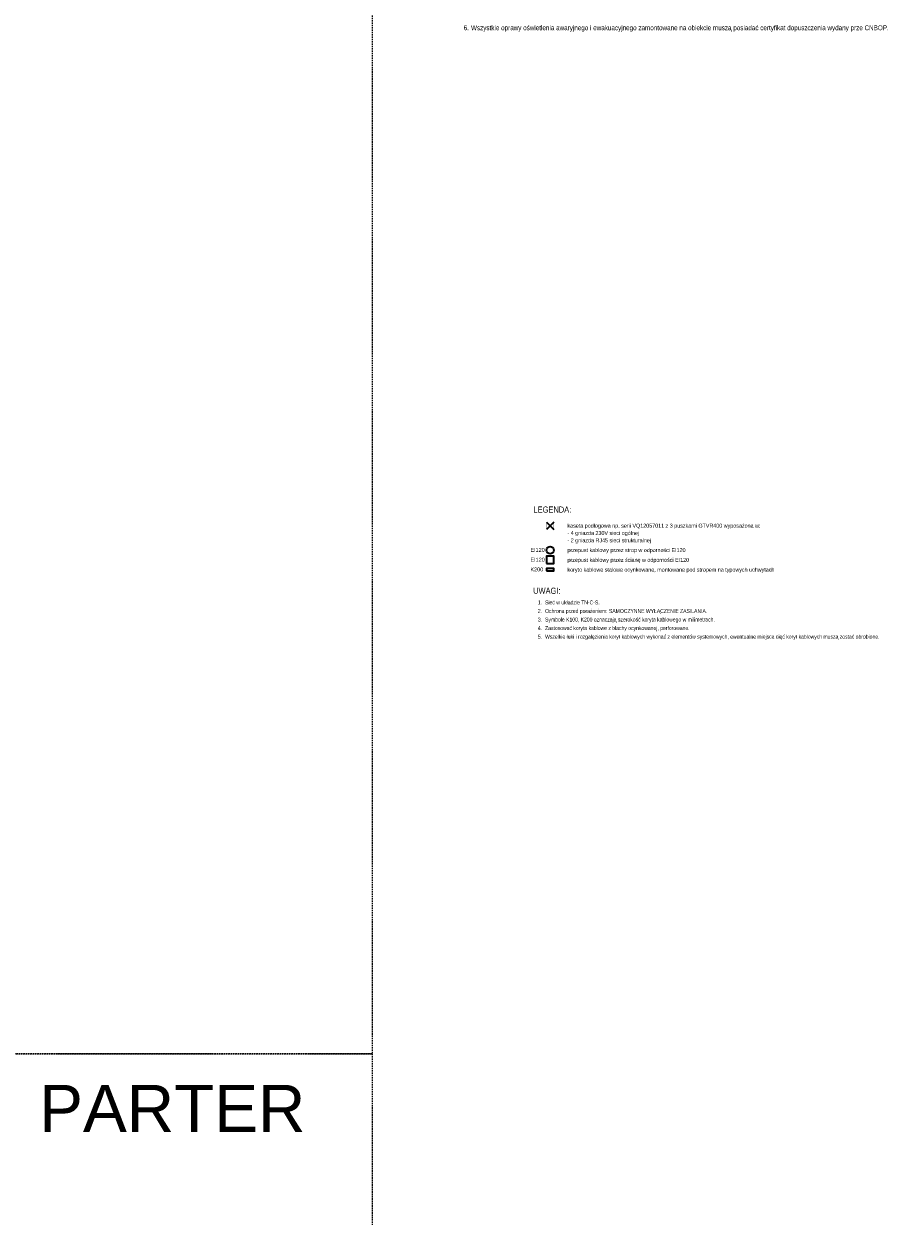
# Model space of a CAD drawing. Header units: millimetres. Extents: x 167773 to 185035, y -114105 to -66770.
# Tile 110 of 114: x 181350 to 184932, y -89769 to -84892. Entities that reach past the tile are written whole.
import ezdxf
from ezdxf.enums import TextEntityAlignment as Align

# ---------------------------------------------------------------- set-up
doc = ezdxf.new("R2010")
doc.units = ezdxf.units.MM
doc.linetypes.add('HIDDEN', pattern=[9.525, 6.35, -3.175])
doc.layers.get('0').update_dxf_attribs({"lineweight": 9})
for name, color, linetype, lineweight in [('a-op_text', 7, 'Continuous', 9), ('El-koryta_puszki', 1, 'Continuous', 35), ('El_gniazda', 144, 'Continuous', 35)]:
    doc.layers.add(name, color=color, linetype=linetype, lineweight=lineweight)
doc.layers.add('x-revclouds', color=190, linetype='HIDDEN', lineweight=9, plot=False)
doc.styles.add('ES1', font='ARIALN.TTF')
doc.styles.add('PPAB_100', font='arial.ttf', dxfattribs={"height": 18})
doc.styles.add('style3', font='arial.ttf', dxfattribs={"width": 0.8})

# ---------------------------------------------------------------- blocks, each defined once
blk = doc.blocks.new('kaseta1')
for p, q in [((-15, 15), (15, -15)), ((15, 15), (-15, -15))]:
    blk.add_line(p, q)
at = {"const_width": 1}
blk.add_lwpolyline([(-15, -15), (15, -15), (15, 15), (-15, 15)], close=True, dxfattribs=at)

msp = doc.modelspace()

# ---------------------------------------------------------------- linework, layer by layer
at = {"layer": 'El-koryta_puszki'}
for points in [[(183486, -87100), (183516, -87100), (183516, -87070), (183486, -87070)], [(183486, -87130), (183516, -87130), (183516, -87120), (183486, -87120)]]:
    msp.add_lwpolyline(points, close=True, dxfattribs=at)
msp.add_circle((183501, -87045), 15, dxfattribs=at)
at = {"layer": 'x-revclouds'}
for points in [[(182773.4, -89104.9), (167773.4, -89104.9), (167773.4, -79104.9), (182773.4, -79104.9)], [(182773.4, -89104.9), (167773.4, -89104.9), (167773.4, -79104.9), (182773.4, -79104.9)], [(182773.4, -99104.9), (167773.4, -99104.9), (167773.4, -89104.9), (182773.4, -89104.9)], [(182773.4, -99104.9), (167773.4, -99104.9), (167773.4, -89104.9), (182773.4, -89104.9)]]:
    msp.add_lwpolyline(points, close=True, dxfattribs=at)

# ---------------------------------------------------------------- block references
at = {"layer": 'El-koryta_puszki'}
msp.add_blockref('kaseta1', (183501, -86945), dxfattribs=at)

# ---------------------------------------------------------------- texts
at = {"layer": 'a-op_text', "style": 'PPAB_100'}
msp.add_text('PARTER', height=192, dxfattribs=at).set_placement((181412.8, -89424.2))
at = {"layer": 'El-koryta_puszki'}
for s, height, style, width, p in [('LEGENDA:', 25, 'style3', 0.8, (183433, -86891.5)), ('UWAGI:', 25, 'style3', 0.8, (183431.6, -87223.7)), ('Sieć w układzie TN-C-S.', 16, 'ES1', 0.9, (183480.4, -87266.9)), ('Ochrona przed porażeniem: SAMOCZYNNE WYŁĄCZENIE ZASILANIA.', 16, 'ES1', 0.9, (183480.4, -87301.9)), ('Symbole K100, K200 oznaczają szerokość koryta kablowego w milimetrach.', 16, 'ES1', 0.9, (183480.4, -87336.9)), ('Wszelkie łuki i rozgałęzienia koryt kablowych wykonać z elementów systemowych, ewentualne miejsca cięć koryt kablowych muszą zostać obrobione.', 16, 'ES1', 0.9, (183480.4, -87406.9)), ('Zastosować koryta kablowe z blachy ocynkowanej, perforowane.', 16, 'ES1', 0.9, (183480.4, -87371.9))]:
    msp.add_text(s, height=height, dxfattribs=dict(at, style=style, width=width)).set_placement(p)
at = {"layer": 'El-koryta_puszki', "style": 'ES1'}
for s, p in [('kaseta podłogowa np. serii VQ12057011 z 3 puszkami GTVR400 wyposażona w:', (183571.8, -86944.9)), ('- 4 gniazda 230V sieci ogólnej', (183571.8, -86974.9)), ('- 2 gniazda RJ45 sieci strukturalnej', (183571.8, -87004.9)), ('przepust kablowy przez strop w odporności EI120', (183571.8, -87044.9)), ('przepust kablowy przez ścianę w odporności EI120', (183571.8, -87084.9)), ('koryto kablowe stalowe ocynkowane, montowane pod stropem na typowych uchwytach', (183571.8, -87124.9))]:
    msp.add_text(s, height=16, dxfattribs=at).set_placement(p, align=Align.MIDDLE_LEFT)
for s, p in [('2.', (183450.4, -87301.9)), ('1.', (183450.4, -87266.9)), ('3.', (183450.4, -87336.9)), ('4.', (183450.4, -87371.9)), ('5.', (183450.4, -87406.9))]:
    msp.add_text(s, height=16, dxfattribs=at).set_placement(p)
at = {"layer": 'El-koryta_puszki', "char_height": 16, "width": 2937.189, "attachment_point": 4, "style": 'PPAB_100'}
for s, insert in [('EI120', (183420.6, -87044.1)), ('EI120', (183420.6, -87084.1)), ('K200', (183420.6, -87124.1))]:
    msp.add_mtext(s, dxfattribs=dict(at, insert=insert))
at = {"layer": 'El_gniazda', "linetype": 'Continuous', "ltscale": 50, "style": 'ES1', "width": 0.9}
for s, p in [('6.', (183147.7, -84918.5)), ('Wszystkie oprawy oświetlenia awaryjnego i ewakuacyjnego zamontowane na obiekcie muszą posiadać certyfikat dopuszczenia wydany prze CNBOP.  ', (183177.7, -84918.5))]:
    msp.add_text(s, height=20, dxfattribs=at).set_placement(p)

doc.saveas('drawing.dxf')
